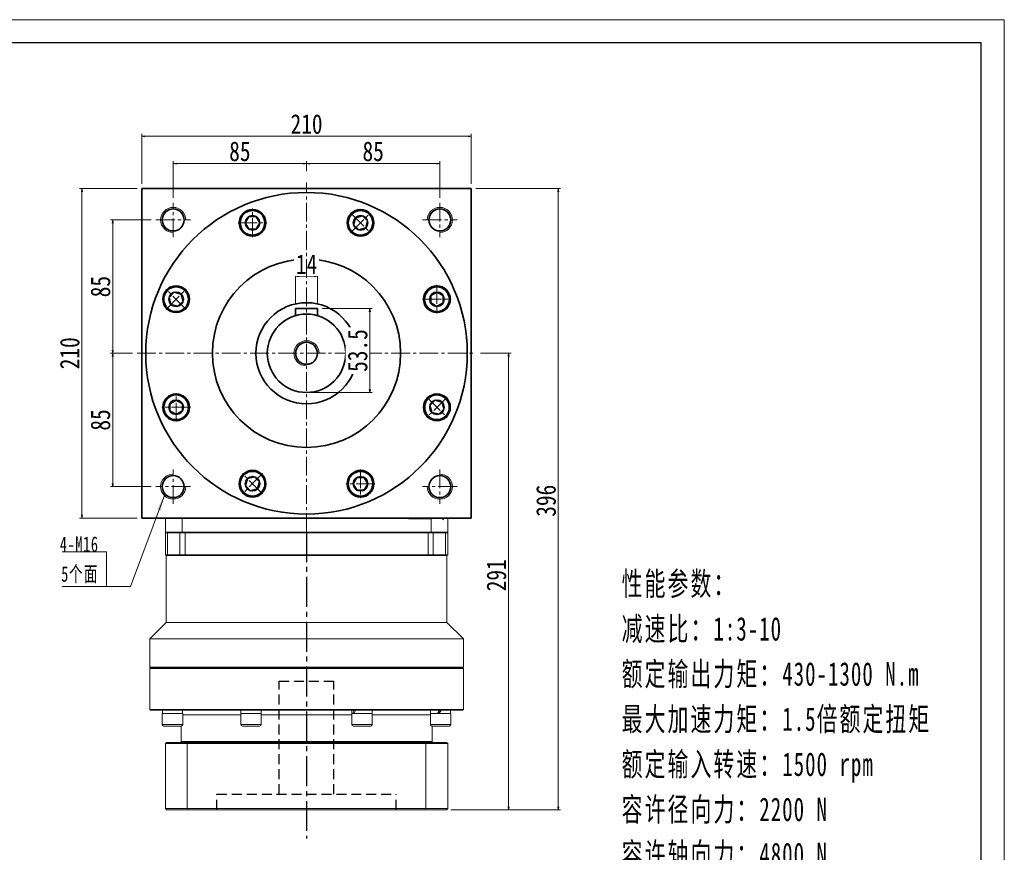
# Model space of a CAD drawing. Header units: millimetres. Extents: x 4302 to 5548, y 2160 to 3037.
# Tile 5 of 5: x 4920 to 5548, y 2506 to 3037. Entities that reach past the tile are written whole.
import ezdxf

# ---------------------------------------------------------------- set-up
doc = ezdxf.new("R2010")
doc.units = ezdxf.units.MM
doc.set_wipeout_variables(frame=1)
doc.header["$PDSIZE"] = -5
for name, pattern in [('CENTER2', [28.575, 19.05, -3.175, 3.175, -3.175]), ('DASHED2', [9.525, 6.35, -3.175]), ('点画线', [18, 12, -2, 2, -2])]:
    doc.linetypes.add(name, pattern=pattern)
doc.layers.get('0').update_dxf_attribs({"lineweight": 35})
doc.layers.add('3中心线层', color=1, linetype='CENTER2')
doc.layers.add('4虚线层', color=6, linetype='DASHED2')
for name, color, linetype, lineweight in [('中心线层', 1, '点画线', 18), ('图框_外框线', 7, 'Continuous', 18), ('尺寸线层', 3, 'Continuous', 18), ('粗实线', 7, 'Continuous', 50), ('粗实线层', 7, 'Continuous', 35)]:
    doc.layers.add(name, color=color, linetype=linetype, lineweight=lineweight)
doc.styles.add('宋体', font='SimSun.ttf', dxfattribs={"width": 0.8})
doc.styles.add('标准', font='txt', dxfattribs={"width": 0.667})
doc.dimstyles.new('A水平标注$0', dxfattribs={"dimtxt": 3.5, "dimasz": 2, "dimexe": 1.5, "dimexo": 3, "dimgap": 1.1, "dimtad": 1, "dimtoh": 1, "dimdec": 4, "dimdsep": 46, "dimtxsty": '宋体', "dimblk": 'OPEN', "dimcen": 3, "dimclrd": 3, "dimclre": 3, "dimclrt": 6, "dimadec": 0, "dimazin": 0, "dimtm": 1e-09, "dimtfac": 1, "dimtdec": 4, "dimtix": 1, "dimtmove": 0, "dimatfit": 3, "dimldrblk": 'OPEN', "dimfxl": 0, "dimlwd": 13, "dimlwe": 13, "dimarcsym": 0})

# ---------------------------------------------------------------- blocks, each defined once
blk = doc.blocks.new('*X14')
at = {"layer": '尺寸线层', "linetype": 'Continuous'}
blk.add_hatch(color=0, dxfattribs=at).paths.add_polyline_path([(36.94, 58.02), (34.64, 48.31), (32.32, 49.17)], flags=0)
at = {"layer": '尺寸线层', "color": 0, "linetype": 'Continuous'}
blk.add_line((36.94, 58.02), (15.29, 0), dxfattribs=at)
at = {"layer": '尺寸线层', "color": 0}
for p, q in [((0, 22.2), (-28.12, 22.2)), ((0, 0), (0, 22.2)), ((0, 0), (-28.12, 0)), ((15.29, 0), (0, 0))]:
    blk.add_line(p, q, dxfattribs=at)
at = {"layer": '尺寸线层', "color": 0, "insert": (-4.95, 1.98), "char_height": 9.9, "width": 46.3445, "attachment_point": 9, "line_spacing_factor": 1.15057, "style": '标准'}
blk.add_mtext('\\T1.1;4-M16\\P5个面', dxfattribs=at)
blk = doc.blocks.new('_Open')
at = {"color": 0, "linetype": 'ByBlock', "lineweight": -2}
for p, q in [((-1, 0.17), (0, 0)), ((-1, -0.17), (0, 0)), ((0, 0), (-1, 0))]:
    blk.add_line(p, q, dxfattribs=at)
blk = doc.blocks.new('*X15')
at = {"layer": 'Defpoints', "color": 0, "transparency": 16777216}
for p in [(5208.01, 2962.47), (4998.01, 2929.17), (5208.01, 2929.17)]:
    blk.add_point(p, dxfattribs=at)
at = {"layer": '尺寸线层', "color": 3, "lineweight": 13, "transparency": 16777216}
for p, q in [((4998.01, 2932.17), (4998.01, 2963.97)), ((5208.01, 2932.17), (5208.01, 2963.97)), ((5000.01, 2962.47), (5206.01, 2962.47))]:
    blk.add_line(p, q, dxfattribs=at)
at = {"layer": '尺寸线层', "color": 3, "lineweight": 13, "transparency": 16777216, "xscale": 2, "yscale": 2, "zscale": 2, "rotation": 180}
blk.add_blockref('_Open', (4998.01, 2962.47), dxfattribs=at)
at = {"layer": '尺寸线层', "color": 3, "lineweight": 13, "transparency": 16777216, "xscale": 2, "yscale": 2, "zscale": 2}
blk.add_blockref('_Open', (5208.01, 2962.47), dxfattribs=at)
at = {"layer": '尺寸线层', "color": 6, "transparency": 16777216, "insert": (5103.01, 2970.22), "char_height": 12.5, "attachment_point": 5, "style": '宋体', "bg_fill": 3, "box_fill_scale": 1.1, "bg_fill_color": 256, "bg_fill_true_color": 13158600, "bg_fill_transparency": 0}
blk.add_mtext('210', dxfattribs=at)
blk = doc.blocks.new('*X16')
at = {"layer": 'Defpoints', "color": 0, "transparency": 16777216}
for p in [(4959.84, 2929.17), (4998.01, 2929.17), (4998.01, 2719.17)]:
    blk.add_point(p, dxfattribs=at)
at = {"layer": '尺寸线层', "color": 3, "lineweight": 13, "transparency": 16777216}
for p, q in [((4995.01, 2929.17), (4958.34, 2929.17)), ((4959.84, 2721.17), (4959.84, 2927.17)), ((4995.01, 2719.17), (4958.34, 2719.17))]:
    blk.add_line(p, q, dxfattribs=at)
at = {"layer": '尺寸线层', "color": 3, "lineweight": 13, "transparency": 16777216, "xscale": 2, "yscale": 2, "zscale": 2}
for p, rotation in [((4959.84, 2929.17), 90), ((4959.84, 2719.17), 270)]:
    blk.add_blockref('_Open', p, dxfattribs=dict(at, rotation=rotation))
at = {"layer": '尺寸线层', "color": 6, "transparency": 16777216, "insert": (4952.09, 2824.17), "char_height": 12.5, "attachment_point": 5, "rotation": 90, "style": '宋体', "bg_fill": 3, "box_fill_scale": 1.1, "bg_fill_color": 256, "bg_fill_true_color": 13158600, "bg_fill_transparency": 0}
blk.add_mtext('210', dxfattribs=at)
blk = doc.blocks.new('*X17')
at = {"layer": 'Defpoints', "color": 0, "transparency": 16777216}
for p in [(5103.01, 2945.1), (5103.01, 2937.28), (5018.01, 2920.17)]:
    blk.add_point(p, dxfattribs=at)
at = {"layer": '尺寸线层', "color": 3, "lineweight": 13, "transparency": 16777216}
for p, q in [((5018.01, 2923.17), (5018.01, 2946.6)), ((5020.01, 2945.1), (5101.01, 2945.1)), ((5103.01, 2940.28), (5103.01, 2946.6))]:
    blk.add_line(p, q, dxfattribs=at)
at = {"layer": '尺寸线层', "color": 3, "lineweight": 13, "transparency": 16777216, "xscale": 2, "yscale": 2, "zscale": 2, "rotation": 180}
blk.add_blockref('_Open', (5018.01, 2945.1), dxfattribs=at)
at = {"layer": '尺寸线层', "color": 3, "lineweight": 13, "transparency": 16777216, "xscale": 2, "yscale": 2, "zscale": 2}
blk.add_blockref('_Open', (5103.01, 2945.1), dxfattribs=at)
at = {"layer": '尺寸线层', "color": 6, "transparency": 16777216, "insert": (5060.51, 2952.85), "char_height": 12.5, "attachment_point": 5, "style": '宋体', "bg_fill": 3, "box_fill_scale": 1.1, "bg_fill_color": 256, "bg_fill_true_color": 13158600, "bg_fill_transparency": 0}
blk.add_mtext('85', dxfattribs=at)
blk = doc.blocks.new('*X18')
at = {"layer": 'Defpoints', "color": 0, "transparency": 16777216}
for p in [(5188.01, 2945.1), (5103.01, 2937.28), (5188.01, 2920.17)]:
    blk.add_point(p, dxfattribs=at)
at = {"layer": '尺寸线层', "color": 3, "lineweight": 13, "transparency": 16777216}
for p, q in [((5103.01, 2940.28), (5103.01, 2946.6)), ((5105.01, 2945.1), (5186.01, 2945.1)), ((5188.01, 2923.17), (5188.01, 2946.6))]:
    blk.add_line(p, q, dxfattribs=at)
at = {"layer": '尺寸线层', "color": 3, "lineweight": 13, "transparency": 16777216, "xscale": 2, "yscale": 2, "zscale": 2, "rotation": 180}
blk.add_blockref('_Open', (5103.01, 2945.1), dxfattribs=at)
at = {"layer": '尺寸线层', "color": 3, "lineweight": 13, "transparency": 16777216, "xscale": 2, "yscale": 2, "zscale": 2}
blk.add_blockref('_Open', (5188.01, 2945.1), dxfattribs=at)
at = {"layer": '尺寸线层', "color": 6, "transparency": 16777216, "insert": (5145.51, 2952.85), "char_height": 12.5, "attachment_point": 5, "style": '宋体', "bg_fill": 3, "box_fill_scale": 1.1, "bg_fill_color": 256, "bg_fill_true_color": 13158600, "bg_fill_transparency": 0}
blk.add_mtext('85', dxfattribs=at)
blk = doc.blocks.new('*X19')
at = {"layer": 'Defpoints', "color": 0, "transparency": 16777216}
for p in [(4979.43, 2909.17), (5007.01, 2909.17), (4995.01, 2824.17)]:
    blk.add_point(p, dxfattribs=at)
at = {"layer": '尺寸线层', "color": 3, "lineweight": 13, "transparency": 16777216}
for p, q in [((5004.01, 2909.17), (4977.93, 2909.17)), ((4979.43, 2826.17), (4979.43, 2907.17)), ((4992.01, 2824.17), (4977.93, 2824.17))]:
    blk.add_line(p, q, dxfattribs=at)
at = {"layer": '尺寸线层', "color": 3, "lineweight": 13, "transparency": 16777216, "xscale": 2, "yscale": 2, "zscale": 2}
for p, rotation in [((4979.43, 2909.17), 90), ((4979.43, 2824.17), 270)]:
    blk.add_blockref('_Open', p, dxfattribs=dict(at, rotation=rotation))
at = {"layer": '尺寸线层', "color": 6, "transparency": 16777216, "insert": (4971.68, 2866.67), "char_height": 12.5, "attachment_point": 5, "rotation": 90, "style": '宋体', "bg_fill": 3, "box_fill_scale": 1.1, "bg_fill_color": 256, "bg_fill_true_color": 13158600, "bg_fill_transparency": 0}
blk.add_mtext('85', dxfattribs=at)
blk = doc.blocks.new('*X20')
at = {"layer": 'Defpoints', "color": 0, "transparency": 16777216}
for p in [(4995.01, 2824.17), (4979.43, 2739.17), (5007.01, 2739.17)]:
    blk.add_point(p, dxfattribs=at)
at = {"layer": '尺寸线层', "color": 3, "lineweight": 13, "transparency": 16777216}
for p, q in [((4992.01, 2824.17), (4977.93, 2824.17)), ((4979.43, 2822.17), (4979.43, 2741.17)), ((5004.01, 2739.17), (4977.93, 2739.17))]:
    blk.add_line(p, q, dxfattribs=at)
at = {"layer": '尺寸线层', "color": 3, "lineweight": 13, "transparency": 16777216, "xscale": 2, "yscale": 2, "zscale": 2}
for p, rotation in [((4979.43, 2824.17), 90), ((4979.43, 2739.17), 270)]:
    blk.add_blockref('_Open', p, dxfattribs=dict(at, rotation=rotation))
at = {"layer": '尺寸线层', "color": 6, "transparency": 16777216, "insert": (4971.68, 2781.67), "char_height": 12.5, "attachment_point": 5, "rotation": 90, "style": '宋体', "bg_fill": 3, "box_fill_scale": 1.1, "bg_fill_color": 256, "bg_fill_true_color": 13158600, "bg_fill_transparency": 0}
blk.add_mtext('85', dxfattribs=at)
blk = doc.blocks.new('*X21')
at = {"layer": '中心线层', "linetype": '点画线', "lineweight": 18}
for p, q in [((0, -9.12), (0, 9.12)), ((-9.12, 0), (9.12, 0))]:
    blk.add_line(p, q, dxfattribs=at)
at = {"layer": '粗实线层'}
for p, q in [((-4.62, 0), (-2.31, 4)), ((-4.62, 0), (-2.31, -4)), ((-2.31, 4), (2.31, 4)), ((4.62, 0), (2.31, 4)), ((4.62, 0), (2.31, 4)), ((4.62, 0), (2.31, -4)), ((-2.31, -4), (2.31, -4))]:
    blk.add_line(p, q, dxfattribs=at)
blk.add_circle((0, 0), 4.62, dxfattribs=at)
for start, end in [(0, 180), (180, 360)]:
    blk.add_arc((0, 0), 7.87, start, end, dxfattribs=at)
blk = doc.blocks.new('*X28')
at = {"layer": 'Defpoints', "color": 0, "transparency": 16777216}
for p in [(5096.01, 2852.67), (5110.01, 2852.67)]:
    blk.add_point(p, dxfattribs=at)
at = {"layer": '尺寸线层', "color": 3, "lineweight": 13, "transparency": 16777216}
for p, q in [((5096.01, 2855.67), (5096.01, 2874.72)), ((5108.01, 2873.22), (5098.01, 2873.22)), ((5110.01, 2855.67), (5110.01, 2874.72))]:
    blk.add_line(p, q, dxfattribs=at)
at = {"layer": '尺寸线层', "color": 3, "lineweight": 13, "transparency": 16777216, "xscale": 2, "yscale": 2, "zscale": 2, "rotation": 180}
blk.add_blockref('_Open', (5096.01, 2873.22), dxfattribs=at)
at = {"layer": '尺寸线层', "color": 3, "lineweight": 13, "transparency": 16777216, "xscale": 2, "yscale": 2, "zscale": 2}
blk.add_blockref('_Open', (5110.01, 2873.22), dxfattribs=at)
at = {"layer": '尺寸线层', "color": 6, "transparency": 16777216, "insert": (5103.01, 2880.97), "char_height": 12.5, "attachment_point": 5, "style": '宋体', "bg_fill": 3, "box_fill_scale": 1.1, "bg_fill_color": 256, "bg_fill_true_color": 13158600, "bg_fill_transparency": 0}
blk.add_mtext('14', dxfattribs=at)
at = {"layer": 'Defpoints', "color": 0, "transparency": 16777216}
blk.add_point((5096.01, 2873.22), dxfattribs=at)
blk = doc.blocks.new('*X29')
at = {"layer": 'Defpoints', "color": 0, "transparency": 16777216}
for p in [(5110.01, 2852.67), (5103.01, 2799.17), (5143.37, 2799.17)]:
    blk.add_point(p, dxfattribs=at)
at = {"layer": '尺寸线层', "color": 3, "lineweight": 13, "transparency": 16777216}
for p, q in [((5113.01, 2852.67), (5144.87, 2852.67)), ((5143.37, 2850.67), (5143.37, 2801.17)), ((5106.01, 2799.17), (5144.87, 2799.17))]:
    blk.add_line(p, q, dxfattribs=at)
at = {"layer": '尺寸线层', "color": 3, "lineweight": 13, "transparency": 16777216, "xscale": 2, "yscale": 2, "zscale": 2}
for p, rotation in [((5143.37, 2852.67), 90), ((5143.37, 2799.17), 270)]:
    blk.add_blockref('_Open', p, dxfattribs=dict(at, rotation=rotation))
at = {"layer": '尺寸线层', "color": 6, "transparency": 16777216, "insert": (5135.62, 2825.92), "char_height": 12.5, "attachment_point": 5, "rotation": 90, "style": '宋体', "bg_fill": 3, "box_fill_scale": 1.1, "bg_fill_color": 256, "bg_fill_true_color": 13158600, "bg_fill_transparency": 0}
blk.add_mtext('53.5', dxfattribs=at)
blk = doc.blocks.new('*X30')
at = {"layer": 'Defpoints', "color": 0, "transparency": 16777216}
for p in [(5208.01, 2929.17), (5263.51, 2929.17), (5192.21, 2533.17)]:
    blk.add_point(p, dxfattribs=at)
at = {"layer": '尺寸线层', "color": 3, "lineweight": 13, "transparency": 16777216}
for p, q in [((5211.01, 2929.17), (5265.01, 2929.17)), ((5263.51, 2535.17), (5263.51, 2927.17)), ((5195.21, 2533.17), (5265.01, 2533.17))]:
    blk.add_line(p, q, dxfattribs=at)
at = {"layer": '尺寸线层', "color": 3, "lineweight": 13, "transparency": 16777216, "xscale": 2, "yscale": 2, "zscale": 2}
for p, rotation in [((5263.51, 2929.17), 90), ((5263.51, 2533.17), 270)]:
    blk.add_blockref('_Open', p, dxfattribs=dict(at, rotation=rotation))
at = {"layer": '尺寸线层', "color": 6, "transparency": 16777216, "insert": (5255.76, 2730.17), "char_height": 12.5, "attachment_point": 5, "rotation": 90, "style": '宋体', "bg_fill": 3, "box_fill_scale": 1.1, "bg_fill_color": 256, "bg_fill_true_color": 13158600, "bg_fill_transparency": 0}
blk.add_mtext('396', dxfattribs=at)
blk = doc.blocks.new('*X31')
at = {"layer": 'Defpoints', "color": 0, "transparency": 16777216}
for p in [(5211.01, 2824.17), (5192.21, 2533.17), (5231.88, 2533.17)]:
    blk.add_point(p, dxfattribs=at)
at = {"layer": '尺寸线层', "color": 3, "lineweight": 13, "transparency": 16777216}
for p, q in [((5214.01, 2824.17), (5233.38, 2824.17)), ((5231.88, 2822.17), (5231.88, 2535.17)), ((5195.21, 2533.17), (5233.38, 2533.17))]:
    blk.add_line(p, q, dxfattribs=at)
at = {"layer": '尺寸线层', "color": 3, "lineweight": 13, "transparency": 16777216, "xscale": 2, "yscale": 2, "zscale": 2}
for p, rotation in [((5231.88, 2824.17), 90), ((5231.88, 2533.17), 270)]:
    blk.add_blockref('_Open', p, dxfattribs=dict(at, rotation=rotation))
at = {"layer": '尺寸线层', "color": 6, "transparency": 16777216, "insert": (5224.13, 2682.67), "char_height": 12.5, "attachment_point": 5, "rotation": 90, "style": '宋体', "bg_fill": 3, "box_fill_scale": 1.1, "bg_fill_color": 256, "bg_fill_true_color": 13158600, "bg_fill_transparency": 0}
blk.add_mtext('291', dxfattribs=at)

msp = doc.modelspace()

# ---------------------------------------------------------------- linework, layer by layer
at = {"color": 7, "linetype": 'Continuous', "lineweight": 15}
for p, q in [((5013.00804, 2719.16936), (5013.00804, 2710.16936)), ((5023.63551, 2710.16936), (5023.63551, 2719.16936)), ((5182.38058, 2719.16936), (5182.38058, 2710.16936)), ((5193.00804, 2710.16936), (5193.00804, 2719.16936)), ((5013.00804, 2710.16936), (5023.63551, 2710.16936)), ((5013.00804, 2709.66936), (5013.50804, 2710.16936)), ((5013.00804, 2709.66936), (5014.31239, 2709.66936)), ((5013.00804, 2709.66936), (5013.00804, 2695.66936)), ((5014.68196, 2710.16936), (5013.50804, 2710.16936)), ((5014.31239, 2709.66936), (5014.68196, 2710.16936)), ((5014.31239, 2709.66936), (5022.18056, 2709.66936)), ((5014.31239, 2695.66936), (5014.31239, 2709.66936)), ((5022.51735, 2710.16936), (5014.68196, 2710.16936)), ((5022.18056, 2709.66936), (5022.51735, 2710.16936)), ((5022.18056, 2709.66936), (5025.54838, 2709.66936)), ((5022.18056, 2709.66936), (5022.18056, 2695.66936)), ((5025.54838, 2710.16936), (5022.51735, 2710.16936)), ((5103.00804, 2710.16936), (5023.6355, 2710.16936)), ((5103.00804, 2710.16936), (5023.63551, 2710.16936)), ((5103.00804, 2710.16936), (5023.63551, 2710.16936)), ((5025.54838, 2709.66936), (5025.54838, 2710.16936)), ((5180.46771, 2710.16936), (5025.54838, 2710.16936)), ((5025.54838, 2709.66936), (5180.46771, 2709.66936)), ((5025.54838, 2695.66936), (5025.54838, 2709.66936)), ((5182.38058, 2710.16936), (5103.00804, 2710.16936)), ((5182.38058, 2710.16936), (5103.00804, 2710.16936)), ((5182.38058, 2710.16936), (5103.00804, 2710.16936)), ((5183.49874, 2710.16936), (5180.46771, 2710.16936)), ((5180.46771, 2709.66936), (5180.46771, 2710.16936)), ((5180.46771, 2709.66936), (5183.83552, 2709.66936)), ((5180.46771, 2709.66936), (5180.46771, 2695.66936)), ((5182.38058, 2710.16936), (5193.00804, 2710.16936)), ((5183.83552, 2709.66936), (5183.49874, 2710.16936)), ((5183.83552, 2695.66936), (5183.83552, 2709.66936)), ((5014.31239, 2695.66936), (5013.00804, 2695.66936)), ((5013.50804, 2695.16936), (5013.00804, 2695.66936)), ((5013.50804, 2652.66936), (5013.50804, 2695.16936)), ((5013.50804, 2695.16936), (5014.68196, 2695.16936)), ((5022.18056, 2695.66936), (5014.31239, 2695.66936)), ((5014.68196, 2695.16936), (5014.31239, 2695.66936)), ((5014.68196, 2695.16936), (5022.51735, 2695.16936)), ((5025.54838, 2695.66936), (5022.18056, 2695.66936)), ((5022.51735, 2695.16936), (5022.18056, 2695.66936)), ((5022.51735, 2695.16936), (5025.54838, 2695.16936)), ((5180.46771, 2695.66936), (5025.54838, 2695.66936)), ((5025.54838, 2695.16936), (5025.54838, 2695.66936)), ((5025.54838, 2695.16936), (5103.00804, 2695.16936)), ((5103.00804, 2695.16936), (5180.46771, 2695.16936)), ((5183.83552, 2695.66936), (5180.46771, 2695.66936)), ((5180.46771, 2695.16936), (5180.46771, 2695.66936)), ((5180.46771, 2695.16936), (5183.49874, 2695.16936)), ((5183.49874, 2695.16936), (5183.83552, 2695.66936)), ((5003.00804, 2642.16936), (5013.50804, 2652.66936)), ((5003.00804, 2624.16936), (5003.00804, 2642.16936)), ((5003.50805, 2623.66936), (5003.00804, 2624.16936)), ((5103.00804, 2624.16936), (5003.00804, 2624.16936)), ((5003.00804, 2623.16936), (5003.50805, 2623.66936)), ((5003.00804, 2597.16936), (5003.00804, 2623.16936)), ((5003.00804, 2623.16936), (5103.00804, 2623.16936)), ((5103.00804, 2623.66936), (5003.50805, 2623.66936)), ((5003.50805, 2596.66936), (5003.00804, 2597.16936)), ((5011.04919, 2587.56936), (5011.04919, 2594.56936)), ((5019.23151, 2594.56936), (5011.04919, 2594.56936)), ((5011.10919, 2594.56936), (5011.10919, 2596.66936)), ((5024.04919, 2594.56936), (5019.23151, 2594.56936)), ((5023.98919, 2596.66936), (5023.98919, 2594.56936)), ((5024.04919, 2594.56936), (5024.04919, 2587.56936)), ((5061.10983, 2587.56936), (5061.10983, 2594.56936)), ((5073.23899, 2594.56936), (5061.10983, 2594.56936)), ((5061.16983, 2594.56936), (5061.16983, 2595.94317)), ((5074.10983, 2594.56936), (5073.23899, 2594.56936)), ((5074.04983, 2596.66936), (5074.04983, 2594.56936)), ((5074.10983, 2594.56936), (5074.10983, 2587.56936)), ((5131.90626, 2587.56936), (5131.90626, 2594.56936)), ((5144.90626, 2594.56936), (5131.90626, 2594.56936)), ((5131.96626, 2594.56936), (5131.96626, 2596.66936)), ((5144.84626, 2596.66936), (5144.84626, 2594.56936)), ((5144.90626, 2594.56936), (5144.90626, 2587.56936)), ((5181.9669, 2587.56936), (5181.9669, 2594.56936)), ((5182.0269, 2594.56936), (5182.0269, 2596.66936)), ((5012.04919, 2586.56936), (5018.97269, 2586.56936)), ((5018.97269, 2586.56936), (5023.04919, 2586.56936)), ((5023.00804, 2576.66936), (5023.00804, 2586.56936)), ((5062.10983, 2586.56936), (5072.37297, 2586.56936)), ((5072.37297, 2586.56936), (5073.10983, 2586.56936)), ((5132.90626, 2586.56936), (5143.90626, 2586.56936)), ((5183.00804, 2586.56936), (5183.00804, 2576.66936)), ((5013.00805, 2575.36936), (5013.80804, 2576.16936)), ((5013.00805, 2575.36936), (5026.91435, 2575.36936)), ((5013.00805, 2533.96937), (5013.00805, 2575.36936)), ((5027.19347, 2576.16936), (5013.80804, 2576.16936)), ((5023.50805, 2576.16936), (5023.00804, 2576.66936)), ((5183.00804, 2576.66936), (5023.00804, 2576.66936)), ((5026.91435, 2575.36936), (5027.19347, 2576.16936)), ((5026.91435, 2575.36936), (5026.91435, 2533.96937)), ((5026.91435, 2575.36936), (5179.10174, 2575.36936)), ((5178.82262, 2576.16936), (5027.19347, 2576.16936)), ((5179.10174, 2575.36936), (5178.82262, 2576.16936)), ((5179.10174, 2533.96937), (5179.10174, 2575.36936)), ((5183.00804, 2576.66936), (5182.50804, 2576.16936)), ((5026.91435, 2533.96937), (5013.00805, 2533.96937)), ((5013.00805, 2533.96937), (5013.80804, 2533.16935)), ((5013.80804, 2533.16935), (5027.19347, 2533.16935)), ((5179.10174, 2533.96937), (5026.91435, 2533.96937)), ((5027.19347, 2533.16935), (5026.91435, 2533.96937)), ((5027.19347, 2533.16935), (5178.82262, 2533.16935)), ((5178.82262, 2533.16935), (5179.10174, 2533.96937))]:
    msp.add_line(p, q, dxfattribs=at)
at = {"color": 8, "linetype": 'Continuous', "lineweight": 15}
for p, q in [((5024.04919, 2593.66936), (5061.10983, 2593.66936)), ((5074.10983, 2593.66936), (5131.90626, 2593.66936)), ((5144.90626, 2593.66936), (5181.9669, 2593.66936)), ((5019.23151, 2587.56936), (5011.04919, 2587.56936)), ((5024.04919, 2587.56936), (5019.23151, 2587.56936)), ((5073.23899, 2587.56936), (5061.10983, 2587.56936)), ((5074.10983, 2587.56936), (5073.23899, 2587.56936)), ((5144.90626, 2587.56936), (5131.90626, 2587.56936))]:
    msp.add_line(p, q, dxfattribs=at)
at = {"color": 7, "linetype": 'Continuous', "lineweight": 15}
for centre, start, end in [((5012.04919, 2587.56936), 180, 270), ((5023.04919, 2587.56936), 270, 0), ((5062.10983, 2587.56936), 180, 270), ((5073.10983, 2587.56936), 270, 0), ((5132.90626, 2587.56936), 180, 270), ((5143.90626, 2587.56936), 270, 0), ((5182.9669, 2587.56936), 180, 270)]:
    msp.add_arc(centre, 1, start, end, dxfattribs=at)
at = {"color": 7, "linetype": 'Continuous', "lineweight": 15, "extrusion": (0, 0, -1)}
for centre, major_axis, ratio, start_param, end_param in [((5067.60983, 2594.56936), (-1.17441, 11.13439), 0.568689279, 4.895776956, 4.961696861), ((5138.40626, 2596.66936), (4.75706, 10.99516), 0.394806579, 4.353811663, 4.543208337), ((5138.40626, 2594.56936), (4.75706, 10.99516), 0.394806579, 4.543208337, 4.732605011), ((5188.4669, 2596.66936), (6.41233, 11.14913), 0.053483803, 4.492241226, 4.6816379), ((5188.4669, 2596.66936), (4.32136, 7.51355), 0.053483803, 4.398507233, 4.6816379), ((5188.4669, 2594.56936), (6.41233, 11.14913), 0.053483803, 4.6816379, 4.871034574)]:
    msp.add_ellipse(centre, major_axis=major_axis, ratio=ratio, start_param=start_param, end_param=end_param, dxfattribs=at)
at = {"layer": '3中心线层'}
msp.add_line((5103.00804, 2710.16936), (5103.00804, 2514.85407), dxfattribs=at)
at = {"layer": '4虚线层'}
for p, q in [((5085.50804, 2615.16802), (5120.50804, 2615.16802)), ((5085.50804, 2543.16802), (5085.50804, 2615.16802)), ((5120.50804, 2543.16802), (5120.50804, 2615.16802)), ((5045.85804, 2543.16802), (5160.15804, 2543.16802)), ((5045.85804, 2533.16935), (5045.85804, 2543.16802)), ((5160.15804, 2533.16935), (5160.15804, 2543.16802))]:
    msp.add_line(p, q, dxfattribs=at)
at = {"layer": '中心线层'}
for p, q in [((5018.00804, 2898.16936), (5018.00804, 2920.16936)), ((5188.00804, 2920.16936), (5188.00804, 2898.16936)), ((5007.00804, 2909.16936), (5029.00804, 2909.16936)), ((5177.00804, 2909.16936), (5199.00804, 2909.16936)), ((4995.00804, 2824.16936), (5211.00804, 2824.16936)), ((5018.00804, 2728.16936), (5018.00804, 2750.16936)), ((5188.00804, 2750.16936), (5188.00804, 2728.16936)), ((5029.00804, 2739.16936), (5007.00804, 2739.16936)), ((5199.00804, 2739.16936), (5177.00804, 2739.16936))]:
    msp.add_line(p, q, dxfattribs=at)
at = {"layer": '粗实线', "lineweight": 40}
for p, q in [((5168.00812, 2719.16936), (5182.00812, 2719.16936)), ((5190.50739, 2718.16936), (5189.50739, 2719.16936))]:
    msp.add_line(p, q, dxfattribs=at)
at = {"layer": '粗实线层'}
for p, q in [((4998.00804, 2719.16936), (4998.00804, 2929.16936)), ((4998.00804, 2929.16936), (5208.00804, 2929.16936)), ((5208.00804, 2719.16936), (5208.00804, 2929.16936)), ((5208.00804, 2719.16936), (4998.00804, 2719.16936))]:
    msp.add_line(p, q, dxfattribs=at)
for centre, radius in [((5018.00804, 2909.16936), 7), ((5068.56654, 2907.31852), 8.5), ((5137.44955, 2907.31852), 8.5), ((5188.00804, 2909.16936), 7), ((5103.00804, 2824.16936), 60), ((5019.85889, 2858.61087), 8.5), ((5186.1572, 2858.61087), 8.5), ((5103.00804, 2824.16936), 32.25), ((5103.00804, 2824.16936), 25), ((5103.00804, 2824.16936), 7), ((5019.85889, 2789.72785), 8.5), ((5186.1572, 2789.72785), 8.5), ((5018.00804, 2739.16936), 7), ((5068.56654, 2741.0202), 8.5), ((5137.44955, 2741.0202), 8.5), ((5188.00804, 2739.16936), 7)]:
    msp.add_circle(centre, radius, dxfattribs=at)
at = {"layer": '粗实线层', "lineweight": 18}
for centre, start, end in [((5018.00804, 2909.16936), 0, 270), ((5188.00804, 2909.16936), 270, 180), ((5103.00804, 2824.16936), 360, 270), ((5018.00804, 2739.16936), 90, 0), ((5188.00804, 2739.16936), 180, 90)]:
    msp.add_arc(centre, 8, start, end, dxfattribs=at)

# ---------------------------------------------------------------- block references
at = {"layer": '尺寸线层'}
msp.add_blockref('*X14', (4975.40956, 2675.49634), dxfattribs=at)

# ---------------------------------------------------------------- texts
at = {"layer": '尺寸线层', "insert": (5303.92704, 2684.83236), "char_height": 11.907, "width": 230.0083004, "attachment_point": 1, "line_spacing_factor": 1.15057, "style": '标准'}
msp.add_mtext('{\\fNSimSun|b0|i0|c134|p49;\\H1.25976x;\\W0.65;\\T1.1;性能参数：\\H0.7938x;\\W0.667;\\T1;\\P\\H1.25976x;\\W0.65;\\T1.1;减速比：1:3-10\\H0.7938x;\\W0.667;\\T1;\\P\\H1.25976x;\\W0.65;\\T1.1;额定输出力矩：430-1300 N.m\\H0.7938x;\\W0.667;\\T1;\\P\\H1.25976x;\\W0.65;\\T1.1;最大加速力矩：1.5倍额定扭矩\\H0.7938x;\\W0.667;\\T1;\\P\\H1.25976x;\\W0.65;\\T1.1;额定输入转速：1500 rpm\\H0.7938x;\\W0.667;\\T1;\\P\\H1.25976x;\\W0.65;\\T1.1;容许径向力：2200 N\\H0.7938x;\\W0.667;\\T1;\\P\\H1.25976x;\\W0.65;\\T1.1;容许轴向力：4800 N\\H0.7938x;\\W0.667;\\T1;\\P\\H1.25976x;\\W0.65;\\T1.1;回程间隙：≤10 arcmin\\H0.7938x;\\W0.667;\\T1;\\P\\H1.25976x;\\W0.65;\\T1.1;使用寿命：＞20000 h\\H0.7938x;\\W0.667;\\T1;\\P\\H1.25976x;\\W0.65;\\T1.1;使用温度：-10℃~80℃}', dxfattribs=at)

# ---------------------------------------------------------------- next in the draw order: dimensions: what is measured, and where the dimension line sits
at = {"layer": '尺寸线层'}
dim = msp.add_linear_dim(base=(5208.00804, 2962.46737), p1=(4998.00804, 2929.16936), p2=(5208.00804, 2929.16936), dimstyle='A水平标注$0', override={"dimtxt": 12.5, "dimgap": 1.5, "dimdec": 1, "dimpost": '<>', "dimblk": 'Open', "dimtvp": 0.1, "dimtfill": 1, "dimtfillclr": 256}, dxfattribs=at)
dim.commit()
dim.dimension.update_dxf_attribs({"geometry": '*X15', "text_midpoint": (5103.00805, 2962.46737), "dimtype": 160})

# ---------------------------------------------------------------- next in the draw order: dimensions: what is measured, and where the dimension line sits
dim = msp.add_linear_dim(base=(5103.00804, 2945.10196), p1=(5018.00804, 2920.16936), p2=(5103.00804, 2937.27806), dimstyle='A水平标注$0', override={"dimtxt": 12.5, "dimgap": 1.5, "dimdec": 1, "dimpost": '<>', "dimblk": 'Open', "dimtvp": 0.1, "dimtfill": 1, "dimtfillclr": 256}, dxfattribs=at)
dim.commit()
dim.dimension.update_dxf_attribs({"geometry": '*X17', "text_midpoint": (5060.50805, 2945.10196), "dimtype": 160})
dim = msp.add_linear_dim(base=(4959.83965, 2929.16936), p1=(4998.00804, 2719.16936), p2=(4998.00804, 2929.16936), angle=90, dimstyle='A水平标注$0', override={"dimtxt": 12.5, "dimgap": 1.5, "dimdec": 1, "dimpost": '<>', "dimblk": 'Open', "dimtvp": 0.1, "dimtfill": 1, "dimtfillclr": 256}, dxfattribs=at)
dim.commit()
dim.dimension.update_dxf_attribs({"geometry": '*X16', "text_midpoint": (4959.83965, 2824.16936), "dimtype": 160})

# ---------------------------------------------------------------- next in the draw order: dimensions: what is measured, and where the dimension line sits
dim = msp.add_linear_dim(base=(5188.00804, 2945.10196), p1=(5103.00804, 2937.27806), p2=(5188.00804, 2920.16936), dimstyle='A水平标注$0', override={"dimtxt": 12.5, "dimgap": 1.5, "dimdec": 1, "dimpost": '<>', "dimblk": 'Open', "dimtvp": 0.1, "dimtfill": 1, "dimtfillclr": 256}, dxfattribs=at)
dim.commit()
dim.dimension.update_dxf_attribs({"geometry": '*X18', "text_midpoint": (5145.50805, 2945.10196), "dimtype": 160})
dim = msp.add_linear_dim(base=(4979.434, 2909.16936), p1=(4995.00804, 2824.16936), p2=(5007.00804, 2909.16936), angle=90, dimstyle='A水平标注$0', override={"dimtxt": 12.5, "dimgap": 1.5, "dimdec": 1, "dimpost": '<>', "dimblk": 'Open', "dimtvp": 0.1, "dimtfill": 1, "dimtfillclr": 256}, dxfattribs=at)
dim.commit()
dim.dimension.update_dxf_attribs({"geometry": '*X19', "text_midpoint": (4979.434, 2866.66936), "dimtype": 160})

# ---------------------------------------------------------------- next in the draw order: block references
at = {"layer": '粗实线层', "rotation": 315.0000000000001}
msp.add_blockref('*X21', (5137.44955, 2907.31852), dxfattribs=at)

# ---------------------------------------------------------------- next in the draw order: dimensions: what is measured, and where the dimension line sits
at = {"layer": '尺寸线层'}
dim = msp.add_linear_dim(base=(4979.434, 2739.16936), p1=(4995.00804, 2824.16936), p2=(5007.00804, 2739.16936), angle=270, dimstyle='A水平标注$0', override={"dimtxt": 12.5, "dimgap": 1.5, "dimdec": 1, "dimpost": '<>', "dimblk": 'Open', "dimtvp": 0.1, "dimtfill": 1, "dimtfillclr": 256}, dxfattribs=at)
dim.commit()
dim.dimension.update_dxf_attribs({"geometry": '*X20', "text_midpoint": (4979.434, 2781.66936), "dimtype": 160})

# ---------------------------------------------------------------- next in the draw order: linework, layer by layer
at = {"layer": '粗实线层'}
msp.add_circle((5103.00804, 2824.16936), 102.5, dxfattribs=at)

# ---------------------------------------------------------------- next in the draw order: dimensions: what is measured, and where the dimension line sits
at = {"layer": '尺寸线层'}
dim = msp.add_linear_dim(base=(5096.00804, 2873.21585), p1=(5110.00804, 2852.66936), p2=(5096.00804, 2852.66936), dimstyle='A水平标注$0', override={"dimtxt": 12.5, "dimgap": 1.5, "dimdec": 1, "dimpost": '<>', "dimblk": 'Open', "dimtvp": 0.1, "dimtfill": 1, "dimtfillclr": 256}, dxfattribs=at)
dim.commit()
dim.dimension.update_dxf_attribs({"geometry": '*X28', "text_midpoint": (5103.00804, 2873.21585), "dimtype": 160})

# ---------------------------------------------------------------- next in the draw order: wipeouts: each hides what was drawn before it
for points in [[(5076.43154, 2907.31852), (5076.33904, 2908.52117), (5076.33904, 2908.52117), (5075.69252, 2910.64696), (5074.47727, 2912.5071), (5072.79028, 2913.95314), (5070.76619, 2914.86966), (5068.56654, 2915.18352), (5068.56654, 2915.18352), (5066.36689, 2914.86966), (5064.34279, 2913.95314), (5062.6558, 2912.5071), (5061.44055, 2910.64696), (5060.79403, 2908.52117), (5060.79403, 2908.52117), (5060.70154, 2907.31852), (5060.70154, 2907.31852), (5060.96953, 2905.28291), (5061.75525, 2903.38602), (5063.00514, 2901.75712), (5064.63404, 2900.50723), (5066.53092, 2899.72151), (5068.56654, 2899.45352), (5068.56654, 2899.45352), (5070.99695, 2899.83846), (5073.18947, 2900.9556), (5074.92945, 2902.69559), (5076.0466, 2904.8881)], [(5025.42028, 2864.17226), (5024.50448, 2864.95726), (5024.50448, 2864.95726), (5022.54416, 2866.00327), (5020.36953, 2866.45928), (5018.15414, 2866.28889), (5016.07481, 2865.50572), (5014.29749, 2864.17226), (5014.29749, 2864.17226), (5012.96403, 2862.39495), (5012.18086, 2860.31562), (5012.01048, 2858.10023), (5012.46649, 2855.9256), (5013.51249, 2853.96528), (5013.51249, 2853.96528), (5014.29749, 2853.04947), (5014.29749, 2853.04947), (5015.92639, 2851.79958), (5017.82327, 2851.01386), (5019.85889, 2850.74587), (5021.8945, 2851.01386), (5023.79139, 2851.79958), (5025.42028, 2853.04947), (5025.42028, 2853.04947), (5026.86665, 2855.04023), (5027.62706, 2857.38051), (5027.62706, 2859.84123), (5026.86665, 2862.1815)], [(5186.1572, 2850.74587), (5187.35985, 2850.83836), (5187.35985, 2850.83836), (5189.48564, 2851.48488), (5191.34579, 2852.70013), (5192.79182, 2854.38712), (5193.70835, 2856.41122), (5194.0222, 2858.61087), (5194.0222, 2858.61087), (5193.70835, 2860.81052), (5192.79182, 2862.83461), (5191.34579, 2864.52161), (5189.48564, 2865.73686), (5187.35985, 2866.38338), (5187.35985, 2866.38338), (5186.1572, 2866.47587), (5186.1572, 2866.47587), (5184.12159, 2866.20788), (5182.2247, 2865.42216), (5180.59581, 2864.17226), (5179.34591, 2862.54337), (5178.5602, 2860.64648), (5178.2922, 2858.61087), (5178.2922, 2858.61087), (5178.67714, 2856.18045), (5179.79428, 2853.98794), (5181.53427, 2852.24795), (5183.72678, 2851.13081)], [(5019.85889, 2797.59285), (5018.65624, 2797.50036), (5018.65624, 2797.50036), (5016.53045, 2796.85384), (5014.6703, 2795.63859), (5013.22427, 2793.9516), (5012.30774, 2791.9275), (5011.99389, 2789.72785), (5011.99389, 2789.72785), (5012.30774, 2787.5282), (5013.22427, 2785.50411), (5014.6703, 2783.81711), (5016.53045, 2782.60186), (5018.65624, 2781.95535), (5018.65624, 2781.95535), (5019.85889, 2781.86285), (5019.85889, 2781.86285), (5021.8945, 2782.13084), (5023.79139, 2782.91656), (5025.42028, 2784.16646), (5026.67018, 2785.79535), (5027.45589, 2787.69224), (5027.72389, 2789.72785), (5027.72389, 2789.72785), (5027.33895, 2792.15827), (5026.22181, 2794.35078), (5024.48182, 2796.09077), (5022.28931, 2797.20791)], [(5180.59581, 2784.16646), (5181.51161, 2783.38146), (5181.51161, 2783.38146), (5183.47193, 2782.33545), (5185.64656, 2781.87945), (5187.86195, 2782.04983), (5189.94128, 2782.833), (5191.7186, 2784.16646), (5191.7186, 2784.16646), (5193.05205, 2785.94378), (5193.83523, 2788.0231), (5194.00561, 2790.23849), (5193.5496, 2792.41312), (5192.5036, 2794.37344), (5192.5036, 2794.37344), (5191.7186, 2795.28925), (5191.7186, 2795.28925), (5190.0897, 2796.53914), (5188.19281, 2797.32486), (5186.1572, 2797.59285), (5184.12159, 2797.32486), (5182.2247, 2796.53914), (5180.59581, 2795.28925), (5180.59581, 2795.28925), (5179.14944, 2793.29849), (5178.38903, 2790.95821), (5178.38903, 2788.49749), (5179.14944, 2786.15722)], [(5063.00514, 2746.5816), (5062.22014, 2745.66579), (5062.22014, 2745.66579), (5061.17414, 2743.70547), (5060.71813, 2741.53084), (5060.88851, 2739.31546), (5061.67168, 2737.23613), (5063.00514, 2735.45881), (5063.00514, 2735.45881), (5064.78246, 2734.12535), (5066.86179, 2733.34218), (5069.07718, 2733.1718), (5071.25181, 2733.62781), (5073.21213, 2734.67381), (5073.21213, 2734.67381), (5074.12793, 2735.45881), (5074.12793, 2735.45881), (5075.37783, 2737.0877), (5076.16354, 2738.98459), (5076.43154, 2741.0202), (5076.16354, 2743.05581), (5075.37783, 2744.9527), (5074.12793, 2746.5816), (5074.12793, 2746.5816), (5072.13717, 2748.02797), (5069.79689, 2748.78837), (5067.33618, 2748.78837), (5064.9959, 2748.02797)], [(5129.58455, 2741.0202), (5129.67705, 2739.81755), (5129.67705, 2739.81755), (5130.32357, 2737.69176), (5131.53882, 2735.83162), (5133.22581, 2734.38558), (5135.2499, 2733.46906), (5137.44955, 2733.1552), (5137.44955, 2733.1552), (5139.6492, 2733.46906), (5141.6733, 2734.38558), (5143.36029, 2735.83162), (5144.57554, 2737.69176), (5145.22206, 2739.81755), (5145.22206, 2739.81755), (5145.31455, 2741.0202), (5145.31455, 2741.0202), (5145.04656, 2743.05581), (5144.26084, 2744.9527), (5143.01095, 2746.5816), (5141.38205, 2747.83149), (5139.48517, 2748.61721), (5137.44955, 2748.8852), (5137.44955, 2748.8852), (5135.01913, 2748.50026), (5132.82662, 2747.38312), (5131.08663, 2745.64313), (5129.96949, 2743.45062)]]:
    msp.add_wipeout(points).dxf.layer = '粗实线层'

# ---------------------------------------------------------------- next in the draw order: linework, layer by layer
at = {"layer": '粗实线层'}
for p, q in [((5110.00804, 2852.66936), (5096.00804, 2852.66936)), ((5096.00804, 2852.66936), (5096.00804, 2848.16936)), ((5110.00804, 2852.66936), (5110.00804, 2848.16936))]:
    msp.add_line(p, q, dxfattribs=at)

# ---------------------------------------------------------------- next in the draw order: block references
msp.add_blockref('*X21', (5068.56654, 2907.31852), dxfattribs=at)
for p, rotation in [((5019.85889, 2858.61087), 45.00000000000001), ((5186.1572, 2858.61087), 270), ((5186.1572, 2789.72785), 225.0000000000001), ((5019.85889, 2789.72785), 90), ((5068.56654, 2741.0202), 135.0000000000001), ((5137.44955, 2741.0202), 180)]:
    msp.add_blockref('*X21', p, dxfattribs=dict(at, rotation=rotation))

# ---------------------------------------------------------------- next in the draw order: dimensions: what is measured, and where the dimension line sits
at = {"layer": '尺寸线层'}
dim = msp.add_linear_dim(base=(5143.3707, 2799.16936), p1=(5110.00804, 2852.66936), p2=(5103.00804, 2799.16936), angle=270, dimstyle='A水平标注$0', override={"dimtxt": 12.5, "dimgap": 1.5, "dimdec": 1, "dimpost": '<>', "dimblk": 'Open', "dimtvp": 0.1, "dimtfill": 1, "dimtfillclr": 256}, dxfattribs=at)
dim.commit()
dim.dimension.update_dxf_attribs({"geometry": '*X29', "text_midpoint": (5143.3707, 2825.91936), "dimtype": 160})

# ---------------------------------------------------------------- next in the draw order: linework, layer by layer
at = {"layer": '中心线层', "lineweight": 0}
msp.add_line((5103.00804, 2710.16936), (5103.00804, 2932.9809), dxfattribs=at)
at = {"layer": '图框_外框线', "color": 3}
msp.add_lwpolyline([(4307.69764, 2159.80125), (5547.90201, 2159.80125), (5547.90201, 3036.80291), (4307.69764, 3036.80291)], close=True, dxfattribs=at)
at = {"layer": '图框_外框线', "color": 3, "lineweight": 25}
msp.add_lwpolyline([(4381.51933, 2174.56559), (5533.13767, 2174.56559), (5533.13767, 3022.03857), (4381.51933, 3022.03857)], close=True, dxfattribs=at)

# ---------------------------------------------------------------- next in the draw order: dimensions: what is measured, and where the dimension line sits
at = {"layer": '尺寸线层'}
dim = msp.add_linear_dim(base=(5263.51499, 2929.16936), p1=(5192.20804, 2533.16935), p2=(5208.00804, 2929.16936), angle=90, dimstyle='A水平标注$0', override={"dimtxt": 12.5, "dimgap": 1.5, "dimdec": 1, "dimpost": '<>', "dimblk": 'Open', "dimtvp": 0.1, "dimtfill": 1, "dimtfillclr": 256}, dxfattribs=at)
dim.commit()
dim.dimension.update_dxf_attribs({"geometry": '*X30', "text_midpoint": (5263.51499, 2730.16936), "dimtype": 160})

# ---------------------------------------------------------------- next in the draw order: dimensions: what is measured, and where the dimension line sits
dim = msp.add_linear_dim(base=(5231.87852, 2533.16935), p1=(5211.00804, 2824.16936), p2=(5192.20804, 2533.16935), angle=90, dimstyle='A水平标注$0', override={"dimtxt": 12.5, "dimgap": 1.5, "dimdec": 1, "dimpost": '<>', "dimblk": 'Open', "dimtvp": 0.1, "dimtfill": 1, "dimtfillclr": 256}, dxfattribs=at)
dim.commit()
dim.dimension.update_dxf_attribs({"geometry": '*X31', "text_midpoint": (5231.87852, 2682.66936), "dimtype": 160})

# ---------------------------------------------------------------- next in the draw order: linework, layer by layer
at = {"color": 7, "linetype": 'Continuous', "lineweight": 15}
for p, q in [((5191.33413, 2710.16936), (5183.49874, 2710.16936)), ((5183.83552, 2709.66936), (5191.7037, 2709.66936)), ((5191.7037, 2709.66936), (5191.33413, 2710.16936)), ((5192.50804, 2710.16936), (5191.33413, 2710.16936)), ((5191.7037, 2709.66936), (5191.7037, 2695.66936)), ((5191.7037, 2709.66936), (5193.00804, 2709.66936)), ((5192.50804, 2710.16936), (5193.00804, 2709.66936)), ((5193.00804, 2695.66936), (5193.00804, 2709.66936)), ((5183.49874, 2695.16936), (5191.33413, 2695.16936)), ((5191.7037, 2695.66936), (5183.83552, 2695.66936)), ((5191.33413, 2695.16936), (5191.7037, 2695.66936)), ((5191.33413, 2695.16936), (5192.50804, 2695.16936)), ((5193.00804, 2695.66936), (5191.7037, 2695.66936)), ((5193.00804, 2695.66936), (5192.50804, 2695.16936)), ((5192.50804, 2695.16936), (5192.50804, 2652.66936)), ((5192.50804, 2652.66936), (5013.50804, 2652.66936)), ((5192.50804, 2652.66936), (5203.00805, 2642.16936)), ((5203.00805, 2642.16936), (5003.00804, 2642.16936)), ((5203.00805, 2642.16936), (5203.00805, 2624.16936)), ((5203.00805, 2624.16936), (5103.00804, 2624.16936)), ((5203.00805, 2624.16936), (5202.50805, 2623.66936)), ((5202.50805, 2623.66936), (5103.00804, 2623.66936)), ((5103.00804, 2623.16936), (5203.00805, 2623.16936)), ((5202.50805, 2623.66936), (5203.00805, 2623.16936)), ((5203.00805, 2623.16936), (5203.00805, 2597.16936)), ((5203.00805, 2597.16936), (5003.00804, 2597.16936)), ((5003.50805, 2596.66936), (5202.50805, 2596.66936)), ((5194.9669, 2594.56936), (5181.9669, 2594.56936)), ((5194.90691, 2596.66936), (5194.90691, 2594.56936)), ((5194.9669, 2594.56936), (5194.9669, 2587.56936)), ((5203.00805, 2597.16936), (5202.50805, 2596.66936)), ((5182.9669, 2586.56936), (5193.9669, 2586.56936)), ((5192.20804, 2576.16936), (5178.82262, 2576.16936)), ((5179.10174, 2575.36936), (5193.00805, 2575.36936)), ((5192.20804, 2576.16936), (5193.00805, 2575.36936)), ((5193.00805, 2575.36936), (5193.00805, 2533.96937)), ((5178.82262, 2533.16935), (5192.20804, 2533.16935)), ((5193.00805, 2533.96937), (5179.10174, 2533.96937)), ((5192.20804, 2533.16935), (5193.00805, 2533.96937))]:
    msp.add_line(p, q, dxfattribs=at)
at = {"color": 8, "linetype": 'Continuous', "lineweight": 15}
msp.add_line((5194.9669, 2587.56936), (5181.9669, 2587.56936), dxfattribs=at)
at = {"color": 7, "linetype": 'Continuous', "lineweight": 15}
msp.add_arc((5193.9669, 2587.56936), 1, 270, 0, dxfattribs=at)

doc.saveas('drawing.dxf')
